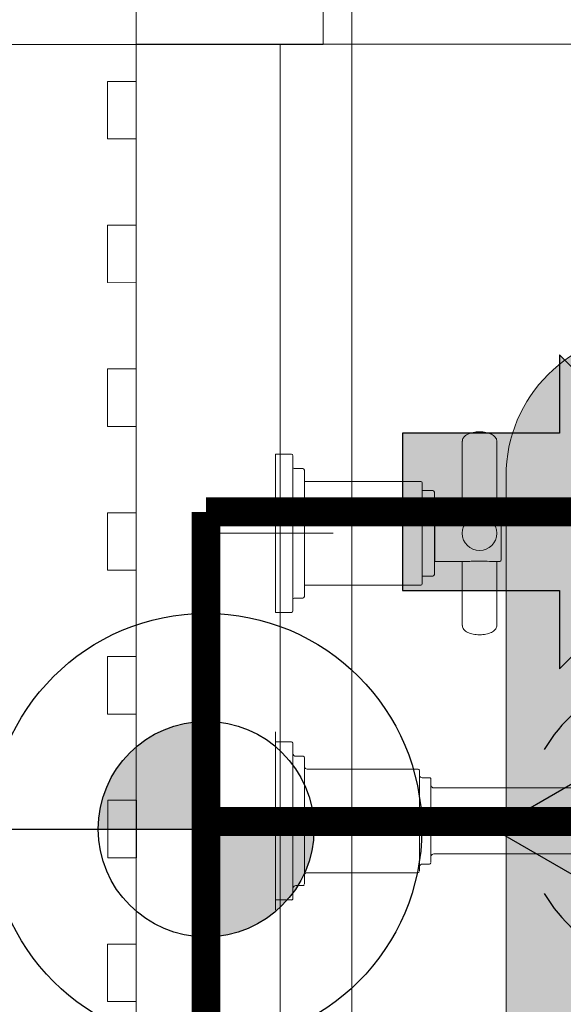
# Model space of a CAD drawing. Header units: millimetres. Extents: x -4432 to 17136, y 0 to 7029.
# Tile 7 of 15: x 715 to 904, y 2415 to 2758. Entities that reach past the tile are written whole.
import ezdxf

# ---------------------------------------------------------------- set-up
doc = ezdxf.new("R2010")
doc.units = ezdxf.units.MM
doc.linetypes.add('CONTINOUS', pattern=[0])
for name, color, linetype, true_color in [('CIVIL LAYER', 9, 'Continuous', 0x808080), ('PLUMBING-DW-CD-PIPE', 3, 'Continuous', 0x00ff00), ('PLUMBING-DW-WW-PIPE', 7, 'Continuous', 0x007f7f), ('WW-PIPE', 7, 'Continuous', 0x007f7f)]:
    doc.layers.add(name, color=color, linetype=linetype, true_color=true_color)
doc.layers.add('GREY SCALE', color=9, linetype='Continuous', lineweight=0, true_color=0x808080)

# ---------------------------------------------------------------- blocks, each defined once
blk = doc.blocks.new('FLOOR PLAN')
at = {"layer": 'GREY SCALE'}
h = blk.add_hatch(color=256, dxfattribs=at)
h.dxf.hatch_style = 1
edge = h.paths.add_edge_path()
edge.add_line((882.93, 2598.91), (882.93, 2348.91))
edge.add_arc((932.93, 2348.91), 50, 180, 270)
edge.add_line((932.93, 2298.91), (1232.93, 2298.91))
edge.add_arc((1232.93, 2348.91), 50, 270, 360)
edge.add_line((1282.93, 2348.91), (1282.93, 2598.91))
edge.add_arc((1232.93, 2598.91), 50, 0, 90)
edge.add_line((1232.93, 2648.91), (932.93, 2648.91))
edge.add_arc((932.93, 2598.91), 50, 90, 180)
edge = h.paths.add_edge_path(flags=16)
edge.add_arc((1232.93, 2348.91), 25, 270, 360)
edge.add_line((1257.93, 2348.91), (1257.93, 2598.91))
edge.add_arc((1232.93, 2598.91), 25, 0, 90)
edge.add_line((1232.93, 2623.91), (932.93, 2623.91))
edge.add_arc((932.93, 2598.91), 25, 90, 180)
edge.add_line((907.93, 2598.91), (907.93, 2348.91))
edge.add_arc((932.93, 2348.91), 25, 180, 270)
edge.add_line((932.93, 2323.91), (1232.93, 2323.91))
for p, q in [((754.37, 44.64), (754.36, 3574.62)), ((829.37, 119.64), (829.37, 3499.62)), ((754.37, 2786.04), (754.37, 2749.04)), ((819.37, 2749.04), (819.37, 2786.04)), ((754.37, 2749.04), (379.37, 2749.06)), ((754.37, 2749.06), (754.37, 44.64)), ((754.37, 2749.06), (1479.37, 2749.06)), ((754.37, 2749.04), (819.37, 2749.04)), ((804.37, 2749.06), (804.37, 44.64)), ((744.37, 2736.17), (754.37, 2736.17)), ((744.37, 2716.17), (744.37, 2736.17)), ((754.37, 2736.17), (754.37, 2716.17)), ((754.37, 2716.17), (744.37, 2716.17)), ((744.38, 2686.17), (754.38, 2686.17)), ((744.38, 2666.18), (744.38, 2686.17)), ((754.38, 2686.17), (754.38, 2666.17)), ((754.38, 2666.17), (744.38, 2666.18)), ((744.38, 2636.18), (754.38, 2636.18)), ((744.38, 2616.18), (744.38, 2636.18)), ((754.38, 2636.18), (754.38, 2616.18)), ((754.38, 2616.18), (744.38, 2616.18)), ((873.56, 2614.31), (873.72, 2614.31)), ((873.72, 2614.31), (873.87, 2614.31)), ((867.72, 2588.77), (867.72, 2611.06)), ((879.72, 2611.06), (879.72, 2588.77)), ((802.82, 2606.52), (802.82, 2551.52)), ((802.82, 2606.52), (808.32, 2606.52)), ((808.82, 2606.02), (808.82, 2552.02)), ((802.82, 2559.02), (802.82, 2599.02)), ((809.32, 2601.52), (812.32, 2601.52)), ((812.82, 2601.02), (812.82, 2557.02)), ((882.93, 2598.91), (882.93, 2348.91)), ((812.82, 2597.02), (853.32, 2597.02)), ((853.82, 2596.52), (853.82, 2561.52)), ((853.82, 2593.87), (857.52, 2593.87)), ((858.02, 2593.37), (858.02, 2564.67)), ((858.22, 2588.77), (858.22, 2569.27)), ((858.22, 2588.77), (870.25, 2588.77)), ((877.14, 2588.77), (880.72, 2588.77)), ((744.38, 2586.18), (754.38, 2586.18)), ((744.38, 2566.18), (744.38, 2586.18)), ((754.38, 2586.18), (754.38, 2566.18)), ((858.02, 2587.91), (858.22, 2587.91)), ((881.22, 2588.27), (881.22, 2569.77)), ((782.82, 2579.02), (822.82, 2579.02)), ((858.22, 2570.14), (858.02, 2570.14)), ((870.35, 2569.27), (858.22, 2569.27)), ((867.72, 2546.98), (867.72, 2569.27)), ((880.72, 2569.27), (877.18, 2569.27)), ((879.72, 2569.27), (879.72, 2546.98)), ((754.38, 2566.18), (744.38, 2566.18)), ((853.32, 2561.02), (812.82, 2561.02)), ((857.52, 2564.17), (853.82, 2564.17)), ((812.32, 2556.52), (809.32, 2556.52)), ((808.32, 2551.52), (802.82, 2551.52)), ((873.72, 2543.73), (873.58, 2543.73)), ((873.89, 2543.74), (873.72, 2543.73)), ((744.38, 2536.18), (754.38, 2536.18)), ((744.38, 2516.19), (744.38, 2536.18)), ((754.38, 2536.18), (754.38, 2516.18)), ((754.38, 2516.18), (744.38, 2516.19)), ((802.82, 2504.02), (802.82, 2510.02)), ((802.82, 2506.52), (808.32, 2506.52)), ((809.82, 2501.52), (812.32, 2501.52)), ((802.82, 2459.02), (802.82, 2499.02)), ((813.82, 2497.02), (852.32, 2497.02)), ((853.82, 2494.02), (856.32, 2494.02)), ((857.82, 2490.52), (977.33, 2490.52)), ((744.46, 2486.19), (754.46, 2486.19)), ((744.46, 2466.19), (744.46, 2486.19)), ((754.46, 2486.19), (754.46, 2466.19)), ((777.82, 2479.02), (799.32, 2479.02)), ((782.82, 2479.02), (822.82, 2479.02)), ((827.82, 2479.02), (806.32, 2479.02)), ((754.46, 2466.19), (744.46, 2466.19)), ((977.33, 2467.52), (857.82, 2467.52)), ((856.32, 2464.02), (853.82, 2464.02)), ((852.32, 2461.02), (813.82, 2461.02)), ((812.32, 2456.52), (809.82, 2456.52)), ((802.82, 2454.02), (802.82, 2448.02)), ((808.32, 2451.52), (802.82, 2451.52)), ((744.39, 2436.19), (754.39, 2436.19)), ((744.39, 2416.19), (744.39, 2436.19)), ((754.39, 2436.19), (754.39, 2416.19)), ((754.39, 2416.19), (744.39, 2416.19))]:
    blk.add_line(p, q, dxfattribs=at)
blk.add_circle((873.72, 2579.02), 6, dxfattribs=at)
for centre, radius, start, end in [((932.93, 2598.91), 50, 90, 180), ((808.32, 2606.02), 0.5, 0, 90), ((809.32, 2602.02), 0.5, 180, 270), ((812.32, 2601.02), 0.5, 0, 90), ((853.32, 2596.52), 0.5, 0, 90), ((857.52, 2593.37), 0.5, 0, 90), ((880.72, 2588.27), 0.5, 0, 90), ((880.72, 2569.77), 0.5, 270, 0), ((857.52, 2564.67), 0.5, 270, 0), ((853.32, 2561.52), 0.5, 270, 0), ((809.32, 2556.02), 0.5, 90, 180), ((812.32, 2557.02), 0.5, 270, 0), ((808.32, 2552.02), 0.5, 270, 0), ((808.33, 2506.03), 0.484, 12.7918, 89.4091), ((-1242.06, 2490.84), 2050.92, 359.97712, 0.3263), ((809.82, 2502.51), 0.994, 193.0949, 270.0985), ((813.79, 2497.99), 0.956, 192.2907, 272.3553), ((852.34, 2496.54), 0.478, 12.8618, 91.7327), ((853.8, 2494.99), 0.959, 192.0081, 272.25), ((857.81, 2491.5), 0.979, 197.6836, 270.5177), ((857.82, 2466.53), 0.994, 89.8826, 162.1084), ((853.82, 2463.02), 0.997, 89.9746, 166.6372), ((856.32, 2464.51), 0.492, 269.6894, 341.9052), ((813.82, 2460.02), 0.999, 89.9997, 164.5138), ((852.33, 2461.5), 0.475, 269.1899, 324.2336), ((809.8, 2455.54), 0.969, 87.6554, 164.485), ((812.33, 2456.99), 0.468, 268.7823, 327.7305)]:
    blk.add_arc(centre, radius, start, end, dxfattribs=at)
at = {"layer": 'GREY SCALE', "extrusion": (0, 0, -1)}
for centre, major_axis, start_param, end_param in [((802.82, 2479.02), (0, -27.5), 2.667121, 6.283185), ((802.82, 2479.02), (0, -25.88), 2.815846, 6.283185), ((808.82, 2479.02), (0, -27), 3.141456, 6.282925), ((812.82, 2479.02), (0, -22), 3.142066, 6.283185), ((852.82, 2479.02), (0, -17.5), 2.696758, 6.283185), ((856.82, 2479.02), (0, -14.5), 3.141569, 6.283185), ((852.82, 2479.02), (0, -17.5), 0, 0.440577), ((802.82, 2479.02), (0, -27.5), 0, 0.47639), ((802.82, 2479.02), (0, -25.88), 0, 0.327867)]:
    blk.add_ellipse(centre, major_axis=major_axis, ratio=0.000034, start_param=start_param, end_param=end_param, dxfattribs=at)
at = {"layer": 'GREY SCALE'}
for points, knots in [([(867.75, 2611.07), (867.74, 2611.17), (867.72, 2611.44), (867.91, 2611.95), (868.28, 2612.51), (868.84, 2613.02), (869.58, 2613.47), (870.48, 2613.84), (871.48, 2614.1), (872.54, 2614.27), (873.2, 2614.3), (873.56, 2614.31)], [0, 0, 0, 0, 0.045604, 0.158159, 0.271631, 0.39062, 0.514613, 0.640295, 0.76551, 0.890129, 1, 1, 1, 1]), ([(873.87, 2614.31), (874.03, 2614.31), (874.52, 2614.3), (875.43, 2614.2), (876.47, 2613.99), (877.43, 2613.67), (878.26, 2613.25), (878.94, 2612.74), (879.42, 2612.18), (879.69, 2611.6), (879.7, 2611.26), (879.7, 2611.09)], [0, 0, 0, 0, 0.048847, 0.173034, 0.297636, 0.422848, 0.549037, 0.676469, 0.804317, 0.914337, 1, 1, 1, 1]), ([(870.24, 2588.77), (870.59, 2588.77), (870.97, 2588.76), (872.08, 2588.71), (872.88, 2588.68), (874.97, 2588.68), (876.18, 2588.77), (877.17, 2588.77)], [0.4022822, 0.4022822, 0.4022822, 0.4022822, 0.4375, 0.4375, 0.5, 0.5, 0.5975436, 0.5975436, 0.5975436, 0.5975436]), ([(870.3, 2569.27), (870.64, 2569.27), (871, 2569.29), (872.11, 2569.33), (872.91, 2569.37), (873.72, 2569.37)], [0.90411341, 0.90411341, 0.90411341, 0.90411341, 0.9375, 0.9375, 1, 1, 1, 1]), ([(873.58, 2543.73), (873.41, 2543.73), (872.93, 2543.74), (872.02, 2543.84), (870.98, 2544.05), (870.02, 2544.37), (869.19, 2544.79), (868.51, 2545.3), (868.03, 2545.86), (867.76, 2546.44), (867.75, 2546.78), (867.75, 2546.96)], [0, 0, 0, 0, 0.048847, 0.173034, 0.297636, 0.422848, 0.549037, 0.676469, 0.804317, 0.914337, 1, 1, 1, 1]), ([(879.7, 2546.97), (879.71, 2546.88), (879.73, 2546.6), (879.54, 2546.1), (879.17, 2545.54), (878.6, 2545.02), (877.87, 2544.57), (876.97, 2544.21), (875.97, 2543.94), (874.91, 2543.77), (874.25, 2543.75), (873.89, 2543.74)], [0, 0, 0, 0, 0.045604, 0.158159, 0.271631, 0.39062, 0.514613, 0.640295, 0.76551, 0.890129, 1, 1, 1, 1]), ([(812.3, 2501.52), (812.31, 2501.52), (812.38, 2501.53), (812.5, 2501.49), (812.63, 2501.42), (812.72, 2501.33), (812.77, 2501.24), (812.79, 2501.19), (812.8, 2501.17)], [0, 0, 0, 0, 0.042757, 0.325645, 0.547786, 0.733379, 0.889807, 1, 1, 1, 1]), ([(856.31, 2494.01), (856.33, 2494.02), (856.4, 2494.03), (856.52, 2493.99), (856.65, 2493.91), (856.73, 2493.82), (856.78, 2493.73), (856.8, 2493.67), (856.81, 2493.64), (856.81, 2493.64)], [0, 0, 0, 0, 0.071045, 0.33477, 0.544053, 0.719742, 0.867475, 0.987287, 1, 1, 1, 1]), ([(808.8, 2451.89), (808.79, 2451.85), (808.77, 2451.77), (808.67, 2451.65), (808.52, 2451.55), (808.38, 2451.51), (808.32, 2451.52), (808.3, 2451.53)], [0, 0, 0, 0, 0.168578, 0.402971, 0.679997, 0.948361, 1, 1, 1, 1])]:
    blk.add_open_spline(points, degree=3, knots=knots, dxfattribs=at)
blk.add_open_spline([(873.72, 2569.37), (875, 2569.37), (876.21, 2569.27), (877.2, 2569.27)], degree=3, dxfattribs=at)
blk = doc.blocks.new('DR-WDP-WW')
at = {"layer": 'PLUMBING-DW-WW-PIPE'}
h = blk.add_hatch(color=256, dxfattribs=at)
h.dxf.hatch_style = 1
h.paths.add_polyline_path([(0, 0), (37.5, 0, 0.414214), (0, 37.5)])
h.paths.add_polyline_path([(0, 0), (-37.5, 0, 0.414214), (0, -37.5)])
for p, q in [((0, 100), (0, -100)), ((-100, 0), (100, 0))]:
    blk.add_line(p, q, dxfattribs=at)
blk.add_lwpolyline([(0, -100), (-50, -186.6), (50, -186.6)], close=True, dxfattribs=at)
for radius in [75, 37.5]:
    blk.add_circle((0, 0), radius, dxfattribs=at)

msp = doc.modelspace()

# ---------------------------------------------------------------- hatches: boundary and pattern name
at = {"layer": 'WW-PIPE', "linetype": 'CONTINOUS', "ltscale": 5}
h = msp.add_hatch(color=256, dxfattribs=at)
h.dxf.hatch_style = 1
h.paths.add_polyline_path([(903.1, 2559.19), (903.1, 2531.89), (957.7, 2586.49), (903.1, 2641.09), (903.1, 2613.79), (848.5, 2613.79), (848.5, 2559.19)])

# ---------------------------------------------------------------- linework, layer by layer
at = {"layer": 'PLUMBING-DW-WW-PIPE', "const_width": 10, "elevation": 0}
msp.add_lwpolyline([(780.19, 1633.21), (780.19, 2586.49)], dxfattribs=at)
at = {"layer": 'PLUMBING-DW-WW-PIPE', "const_width": 10}
for points in [[(1092.41, 2586.49), (780.19, 2586.49)], [(942.62, 2478.83), (780.18, 2478.83)]]:
    msp.add_lwpolyline(points, dxfattribs=at)
at = {"layer": 'PLUMBING-DW-WW-PIPE'}
msp.add_arc((941.08, 2478.83), 50, 210, 150, dxfattribs=at)
at = {"layer": 'WW-PIPE', "linetype": 'CONTINOUS', "ltscale": 5}
msp.add_lwpolyline([(957.7, 2586.49), (903.1, 2641.09), (903.1, 2613.79), (848.5, 2613.79), (848.5, 2559.19), (903.1, 2559.19), (903.1, 2531.89), (957.7, 2586.49)], dxfattribs=at)

# ---------------------------------------------------------------- block references
at = {"layer": 'CIVIL LAYER'}
msp.add_blockref('FLOOR PLAN', (1.54, 0), dxfattribs=at)
at = {"layer": 'PLUMBING-DW-CD-PIPE', "rotation": 90}
msp.add_blockref('DR-WDP-WW', (780.18, 2476.19), dxfattribs=at)

doc.saveas('drawing.dxf')
